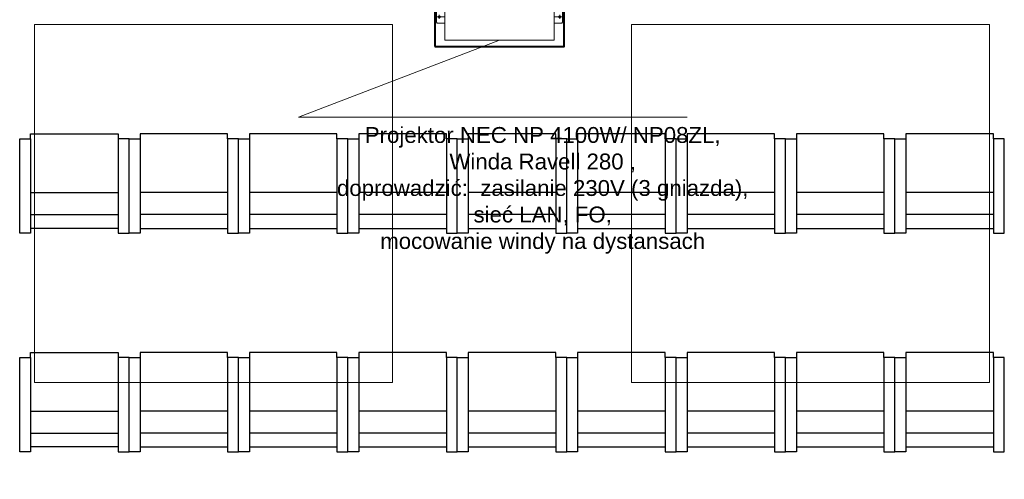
# Model space of a CAD drawing. Header units: centimetres. Extents: x -228435 to 111511, y -89367 to 428125.
# Tile 25 of 219: x -31015 to -26065, y 20112 to 22425. Entities that reach past the tile are written whole.
import ezdxf

# ---------------------------------------------------------------- set-up
doc = ezdxf.new("R2010")
doc.units = ezdxf.units.CM
doc.header["$LTSCALE"] = 50
for name, pattern in [('CENTER', [2, 1.25, -0.25, 0.25, -0.25]), ('DASHDOT2', [12.7, 6.35, -3.175, 0, -3.175]), ('HIDDENX2', [19.05, 12.7, -6.35])]:
    doc.linetypes.add(name, pattern=pattern)
doc.layers.get('0').update_dxf_attribs({"color": 8})
for name, color, linetype in [('0_II 10 sal$0$ARCH_SIEDZENIA', 8, 'Continuous'), ('ARCH_INFO_OSIE_IST', 8, 'DASHDOT2'), ('Osie rzutów$0$ARCH_INFO_OSIE_OPISY_IST', 8, 'Continuous')]:
    doc.layers.add(name, color=color, linetype=linetype)
for name, color, linetype, lineweight in [('ARCH_SUFITY_PODWIESZANE', 8, 'HIDDENX2', 9), ('osie', 8, 'CENTER', 13), ('SYSTEMY AV', 8, 'Continuous', 13)]:
    doc.layers.add(name, color=color, linetype=linetype, lineweight=lineweight)
doc.styles.add('-1 sale konferencyjne$0$Arial', font='ARIAL.TTF')

# ---------------------------------------------------------------- blocks, each defined once
blk = doc.blocks.new('SU Lampy kwadratowe +0')
at = {"layer": 'ARCH_SUFITY_PODWIESZANE', "ltscale": 2.5}
for points in [[(9020, 6740), (9200, 6740), (9200, 6560), (9020, 6560)], [(9320, 6740), (9500, 6740), (9500, 6560), (9320, 6560)]]:
    blk.add_lwpolyline(points, close=True, dxfattribs=at)
blk = doc.blocks.new('A$C45FE2F59')
for p, q in [((0, 700), (-280, 700)), ((0, 700), (280, 700)), ((-324, 607.5), (-319, 612.5)), ((-324, 552.5), (-324, 607.5)), ((-284, 612.5), (-319, 612.5)), ((284, 612.5), (319, 612.5)), ((324, 607.5), (319, 612.5)), ((324, 552.5), (324, 607.5)), ((-324, 552.5), (-319, 547.5)), ((-284, 547.5), (-319, 547.5)), ((284, 547.5), (319, 547.5)), ((324, 552.5), (319, 547.5)), ((-324, 147.5), (-319, 152.5)), ((-284, 152.5), (-319, 152.5)), ((284, 152.5), (319, 152.5)), ((324, 147.5), (319, 152.5)), ((-324, 147.5), (-324, 92.5)), ((324, 147.5), (324, 92.5)), ((-324, 92.5), (-319, 87.5)), ((-284, 87.5), (-319, 87.5)), ((284, 87.5), (319, 87.5)), ((324, 92.5), (319, 87.5)), ((0, 0), (-280, 0)), ((0, 0), (280, 0)), ((45.3, 0), (-280, 0)), ((-277, 0), (277, 0)), ((280, 0), (127, 0))]:
    blk.add_line(p, q)
blk.add_lwpolyline([(-280, 700), (280, 700), (280, 0), (-280, 0)], close=True)
for centre, radius in [((-309, 580), 5.5), ((-309, 580), 5), ((309, 580), 5.5), ((309, 580), 5), ((-309, 120), 5.5), ((-309, 120), 5), ((309, 120), 5.5), ((309, 120), 5)]:
    blk.add_circle(centre, radius)
at = {"layer": 'osie'}
for p, q in [((-280, 580), (-329.6, 580)), ((-309, 580), (-309, 590)), ((-309, 580), (-309, 570)), ((280, 580), (329.6, 580)), ((309, 580), (309, 590)), ((309, 580), (309, 570)), ((-280, 120), (-329.6, 120)), ((-309, 120), (-309, 130)), ((-309, 120), (-309, 110)), ((280, 120), (329.6, 120)), ((309, 120), (309, 130)), ((309, 120), (309, 110))]:
    blk.add_line(p, q, dxfattribs=at)
blk = doc.blocks.new('0_II 10 sal$0$Miejsce_siedzące_2d')
at = {"color": 0, "linetype": 'ByBlock', "lineweight": -2}
for p, q in [((-26.42, 27.08), (26.42, 27.08)), ((-26.42, 12.55), (26.42, 12.55))]:
    blk.add_line(p, q, dxfattribs=at)
for points in [[(-26.42, 62.74), (-26.42, 0), (-33.02, 0), (-33.02, 62.74), (-26.42, 62.74), (-26.42, 66.04), (26.42, 66.04), (26.42, 62.74), (26.42, 0), (33.02, 0), (33.02, 62.74), (26.42, 62.74)], [(26.42, 3.3), (-26.42, 3.3)]]:
    blk.add_lwpolyline(points, dxfattribs=at)
blk = doc.blocks.new('Osie rzutów')
at = {"layer": 'ARCH_INFO_OSIE_IST', "ltscale": 10}
blk.add_line((9260, 12510), (9260, 4623.26), dxfattribs=at)

msp = doc.modelspace()

# ---------------------------------------------------------------- linework, layer by layer
at = {"layer": 'SYSTEMY AV'}
for q in [(-28602.82, 22321.6, 630), (-27658.61678, 21934.59377, 630)]:
    msp.add_line((-29612.61188, 21933.86878, 630), q, dxfattribs=at)
at = {"layer": 'SYSTEMY AV', "lineweight": 40, "elevation": 630}
msp.add_lwpolyline([(-28927.82, 22289.6), (-28277.82, 22289.6), (-28277.82, 23039.6), (-28927.82, 23039.6)], close=True, dxfattribs=at)

# ---------------------------------------------------------------- block references
at = {"layer": '0_II 10 sal$0$ARCH_SIEDZENIA', "linetype": 'Continuous', "lineweight": -3, "yscale": 7.571168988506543, "zscale": 10}
for p, xscale in [((-30740, 21350, -43770), 8.328285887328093), ((-30190, 21350, -43770), -8.328285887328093), ((-29640, 21350, -43770), -8.328285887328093), ((-29090, 21350, -43770), -8.328285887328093), ((-28540, 21350, -43770), -8.328285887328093), ((-27990, 21350, -43770), -8.328285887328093), ((-27440, 21350, -43770), -8.328285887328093), ((-26890, 21350, -43770), -8.328285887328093), ((-26340, 21350, -43770), -8.328285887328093), ((-30740, 20250, -50070), 8.328285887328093), ((-30190, 20250, -50070), -8.328285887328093), ((-29640, 20250, -50070), -8.328285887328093), ((-29090, 20250, -50070), -8.328285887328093), ((-28540, 20250, -50070), -8.328285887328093), ((-27990, 20250, -50070), -8.328285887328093), ((-27440, 20250, -50070), -8.328285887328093), ((-26890, 20250, -50070), -8.328285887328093), ((-26340, 20250, -50070), -8.328285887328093)]:
    msp.add_blockref('0_II 10 sal$0$Miejsce_siedzące_2d', p, dxfattribs=dict(at, xscale=xscale))
at = {"layer": 'ARCH_SUFITY_PODWIESZANE', "ltscale": 2.5, "xscale": 10, "yscale": 10, "zscale": 10}
msp.add_blockref('SU Lampy kwadratowe +0', (-121140, -45000, -5670), dxfattribs=at)
at = {"layer": 'Osie rzutów$0$ARCH_INFO_OSIE_OPISY_IST', "xscale": 10, "yscale": 10, "zscale": 10}
msp.add_blockref('Osie rzutów', (-121140, -45000, 630), dxfattribs=at)
at = {"layer": 'SYSTEMY AV', "xscale": 0.9799999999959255, "yscale": 0.9799999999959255, "zscale": 0.9799999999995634, "rotation": 180}
msp.add_blockref('A$C45FE2F59', (-28602.82, 23007.6, 630), dxfattribs=at)

# ---------------------------------------------------------------- texts
at = {"layer": 'SYSTEMY AV', "insert": (-28385.73209, 21247.19807, 630), "char_height": 200, "width": 2241.3600514, "attachment_point": 8, "style": '-1 sale konferencyjne$0$Arial'}
msp.add_mtext('\\P{\\H0.4x;Projektor NEC NP 4100W/ NP08ZL, \\PWinda Ravell 280 , \\Pdoprowadzić:  zasilanie 230V (3 gniazda), sieć LAN, FO,\\Pmocowanie windy na dystansach }', dxfattribs=at)

doc.saveas('drawing.dxf')
